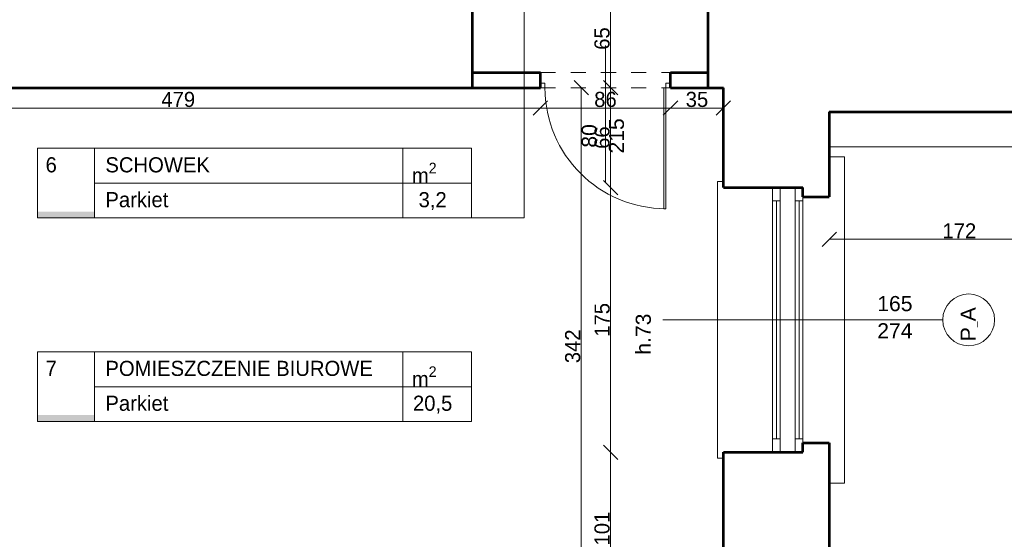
# Model space of a CAD drawing. Header units: inches. Extents: x -21887 to 84279, y -131485 to 67836.
# Tile 33 of 256: x 5677 to 12188, y -29935 to -26500. Entities that reach past the tile are written whole.
import ezdxf

# ---------------------------------------------------------------- set-up
doc = ezdxf.new("R2010")
doc.units = ezdxf.units.IN
doc.header["$MEASUREMENT"] = 0
doc.linetypes.add('Dashed copy', pattern=[200, 100, -100])
doc.layers.get('0').update_dxf_attribs({"lineweight": 13})
doc.layers.get('Defpoints').update_dxf_attribs({"lineweight": 13})
for name, color, linetype, lineweight in [('AI_MURY', 7, 'Continuous', 53), ('Dimensioning', 7, 'Continuous', 13), ('DRZWI', 7, 'Continuous', 13), ('dzialowki', 7, 'Continuous', 53), ('OPISY TABELKI', 7, 'Continuous', 13), ('PODCIAGI', 7, 'Continuous', 13)]:
    doc.layers.add(name, color=color, linetype=linetype, lineweight=lineweight)
doc.styles.add('GENERATED_STYLE_7', font='txt')
doc.styles.add('GENERATED_STYLE_8', font='txt')
doc.styles.add('GENERATED_STYLE_9', font='txt')
doc.styles.add('Style-Courier New', font='txt')
doc.dimstyles.new('Dimstyle_4', dxfattribs={"dimtxt": 100, "dimasz": 95, "dimexe": 0, "dimexo": 0, "dimgap": 0.09, "dimtad": 1, "dimdec": 0, "dimlfac": 0.1, "dimzin": 0, "dimdsep": 46, "dimlunit": 5, "dimtxsty": 'GENERATED_STYLE_7', "dimblk": 'ARROWHEAD_6', "dimcen": 0.09, "dimclrd": 161, "dimclre": 161, "dimclrt": 7, "dimadec": 0, "dimazin": 0, "dimtfac": 1, "dimtdec": 0, "dimtmove": 0, "dimatfit": 3, "dimfxl": 0, "dimtolj": 1, "dimtzin": 0, "dimarcsym": 0})
doc.dimstyles.new('Dimstyle_5', dxfattribs={"dimtxt": 100, "dimasz": 95, "dimexe": 0.18, "dimexo": 0, "dimgap": 0.09, "dimtad": 1, "dimtih": 1, "dimtoh": 1, "dimdec": 0, "dimlfac": 0.1, "dimzin": 0, "dimdsep": 46, "dimlunit": 5, "dimtxsty": 'GENERATED_STYLE_7', "dimblk": 'ARROWHEAD_6', "dimcen": 0.09, "dimclrd": 161, "dimclre": 161, "dimclrt": 7, "dimadec": 0, "dimazin": 0, "dimtfac": 1, "dimtdec": 0, "dimtmove": 0, "dimatfit": 3, "dimfxl": 0, "dimtolj": 1, "dimtzin": 0, "dimarcsym": 0})
doc.dimstyles.new('Dimstyle_6', dxfattribs={"dimtxt": 100, "dimasz": 95, "dimexe": 0.18, "dimexo": 0, "dimgap": 0.09, "dimtad": 1, "dimdec": 0, "dimlfac": 0.1, "dimzin": 0, "dimdsep": 46, "dimlunit": 5, "dimtxsty": 'GENERATED_STYLE_7', "dimblk": 'ARROWHEAD_6', "dimcen": 0.09, "dimclrd": 161, "dimclre": 161, "dimclrt": 7, "dimadec": 0, "dimazin": 0, "dimtfac": 1, "dimtdec": 0, "dimtmove": 2, "dimatfit": 3, "dimfxl": 0, "dimtolj": 1, "dimtzin": 0, "dimarcsym": 0})
doc.dimstyles.new('Dimstyle_7', dxfattribs={"dimtxt": 100, "dimasz": 95, "dimexe": 0.18, "dimexo": 0, "dimgap": 0.09, "dimtad": 1, "dimtih": 1, "dimtoh": 1, "dimdec": 0, "dimlfac": 0.1, "dimzin": 0, "dimdsep": 46, "dimlunit": 5, "dimtxsty": 'GENERATED_STYLE_7', "dimblk": 'ARROWHEAD_6', "dimcen": 0.09, "dimclrd": 161, "dimclre": 161, "dimclrt": 7, "dimadec": 0, "dimazin": 0, "dimtfac": 1, "dimtdec": 0, "dimtmove": 2, "dimatfit": 3, "dimfxl": 0, "dimtolj": 1, "dimtzin": 0, "dimarcsym": 0})

# ---------------------------------------------------------------- blocks, each defined once
blk = doc.blocks.new('ARROWHEAD_6')
at = {"color": 0, "linetype": 'Continuous'}
for p, q in [((0, 0), (-1, 0)), ((-0.5, -0.5), (0.5, 0.5))]:
    blk.add_line(p, q, dxfattribs=at)
blk = doc.blocks.new('*U182')
at = {"layer": 'Defpoints', "color": 0, "linetype": 'Continuous'}
for p in [(-270, -28359.3), (57180.5, -28359.3), (57180.5, -32109.3)]:
    blk.add_point(p, dxfattribs=at)
at = {"layer": 'Dimensioning', "color": 161, "linetype": 'Continuous', "lineweight": -2}
for p, q in [((-269.9, -28359.3), (-270, -28359.3)), ((-270, -32014.3), (-270, -28454.3)), ((-269.9, -32109.3), (-270, -32109.3))]:
    blk.add_line(p, q, dxfattribs=at)
at = {"layer": 'Dimensioning', "color": 161, "linetype": 'Continuous', "lineweight": -2, "xscale": 95, "yscale": 95, "zscale": 95}
for p, rotation in [((-270, -28359.3), 90), ((-270, -32109.3), 270)]:
    blk.add_blockref('ARROWHEAD_6', p, dxfattribs=dict(at, rotation=rotation))
at = {"layer": 'Dimensioning', "color": 7, "linetype": 'Continuous', "insert": (-326.3, -30234.3), "char_height": 100, "attachment_point": 5, "rotation": 90, "style": 'GENERATED_STYLE_7'}
blk.add_mtext('375', dxfattribs=at)
blk = doc.blocks.new('*D1912')
at = {"layer": 'Defpoints'}
for p in [(-270, -28359.3), (57180.5, -28359.3), (-270, -30234.3), (57180.5, -32109.3)]:
    blk.add_point(p, dxfattribs=at)
at = {"layer": 'Dimensioning', "color": 161, "linetype": 'Continuous'}
blk.add_blockref('*U182', (0, 0), dxfattribs=at)
blk = doc.blocks.new('*U183')
at = {"layer": 'Defpoints', "color": 0, "linetype": 'Continuous'}
for p in [(-270, -24609.3), (56990.5, -24609.3), (57180.5, -28359.3)]:
    blk.add_point(p, dxfattribs=at)
at = {"layer": 'Dimensioning', "color": 161, "linetype": 'Continuous', "lineweight": -2}
for p, q in [((-269.9, -24609.3), (-270, -24609.3)), ((-270, -28264.3), (-270, -24704.3)), ((-269.9, -28359.3), (-270, -28359.3))]:
    blk.add_line(p, q, dxfattribs=at)
at = {"layer": 'Dimensioning', "color": 161, "linetype": 'Continuous', "lineweight": -2, "xscale": 95, "yscale": 95, "zscale": 95}
for p, rotation in [((-270, -24609.3), 90), ((-270, -28359.3), 270)]:
    blk.add_blockref('ARROWHEAD_6', p, dxfattribs=dict(at, rotation=rotation))
at = {"layer": 'Dimensioning', "color": 7, "linetype": 'Continuous', "insert": (-326.3, -26484.3), "char_height": 100, "attachment_point": 5, "rotation": 90, "style": 'GENERATED_STYLE_7'}
blk.add_mtext('375', dxfattribs=at)
blk = doc.blocks.new('*D1913')
at = {"layer": 'Defpoints'}
for p in [(-270, -24609.3), (56990.5, -24609.3), (-270, -26484.3), (57180.5, -28359.3)]:
    blk.add_point(p, dxfattribs=at)
at = {"layer": 'Dimensioning', "color": 161, "linetype": 'Continuous'}
blk.add_blockref('*U183', (0, 0), dxfattribs=at)
blk = doc.blocks.new('*U212')
at = {"layer": 'Defpoints', "color": 0, "linetype": 'Continuous'}
for p in [(9390.4, -26949.3), (9390.4, -26949.3), (9390.4, -30369.3)]:
    blk.add_point(p, dxfattribs=at)
at = {"layer": 'Dimensioning', "color": 161, "linetype": 'Continuous', "lineweight": -2}
blk.add_line((9390.4, -30274.3), (9390.4, -27044.3), dxfattribs=at)
at = {"layer": 'Dimensioning', "color": 161, "linetype": 'Continuous', "lineweight": -2, "xscale": 95, "yscale": 95, "zscale": 95}
for p, rotation in [((9390.4, -26949.3), 90), ((9390.4, -30369.3), 270)]:
    blk.add_blockref('ARROWHEAD_6', p, dxfattribs=dict(at, rotation=rotation))
at = {"layer": 'Dimensioning', "color": 7, "linetype": 'Continuous', "insert": (9334.1, -28659.3), "char_height": 100, "attachment_point": 5, "rotation": 90, "style": 'GENERATED_STYLE_7'}
blk.add_mtext('342', dxfattribs=at)
blk = doc.blocks.new('*D1953')
at = {"layer": 'Defpoints'}
for p in [(9390.4, -26949.3), (9390.4, -26949.3), (9390.4, -28659.3), (9390.4, -30369.3)]:
    blk.add_point(p, dxfattribs=at)
at = {"layer": 'Dimensioning', "color": 161, "linetype": 'Continuous'}
blk.add_blockref('*U212', (0, 0), dxfattribs=at)
blk = doc.blocks.new('*U301')
at = {"layer": 'Defpoints', "color": 0, "linetype": 'Continuous'}
for p in [(9584.5, -29359.3), (10443.6, -29359.3), (9584.5, -30369.3)]:
    blk.add_point(p, dxfattribs=at)
at = {"layer": 'Dimensioning', "color": 161, "linetype": 'Continuous', "lineweight": -2}
for p, q in [((9584.7, -29359.3), (9584.5, -29359.3)), ((9584.5, -30274.3), (9584.5, -29454.3))]:
    blk.add_line(p, q, dxfattribs=at)
at = {"layer": 'Dimensioning', "color": 161, "linetype": 'Continuous', "lineweight": -2, "xscale": 95, "yscale": 95, "zscale": 95}
for p, rotation in [((9584.5, -29359.3), 90), ((9584.5, -30369.3), 270)]:
    blk.add_blockref('ARROWHEAD_6', p, dxfattribs=dict(at, rotation=rotation))
at = {"layer": 'Dimensioning', "color": 7, "linetype": 'Continuous', "insert": (9528.2, -29864.3), "char_height": 100, "attachment_point": 5, "rotation": 90, "style": 'GENERATED_STYLE_7'}
blk.add_mtext('101', dxfattribs=at)
blk = doc.blocks.new('*D2175')
at = {"layer": 'Defpoints'}
for p in [(9584.5, -29359.3), (10443.6, -29359.3), (9584.5, -29864.3), (9584.5, -30369.3)]:
    blk.add_point(p, dxfattribs=at)
at = {"layer": 'Dimensioning', "color": 161, "linetype": 'Continuous'}
blk.add_blockref('*U301', (0, 0), dxfattribs=at)
blk = doc.blocks.new('*U302')
at = {"layer": 'Defpoints', "color": 0, "linetype": 'Continuous'}
for p in [(9584.5, -27609.3), (10453.7, -27609.3), (10443.6, -29359.3)]:
    blk.add_point(p, dxfattribs=at)
at = {"layer": 'Dimensioning', "color": 161, "linetype": 'Continuous', "lineweight": -2}
for p, q in [((9584.7, -27609.3), (9584.5, -27609.3)), ((9584.5, -29264.3), (9584.5, -27704.3)), ((9584.7, -29359.3), (9584.5, -29359.3))]:
    blk.add_line(p, q, dxfattribs=at)
at = {"layer": 'Dimensioning', "color": 161, "linetype": 'Continuous', "lineweight": -2, "xscale": 95, "yscale": 95, "zscale": 95}
for p, rotation in [((9584.5, -27609.3), 90), ((9584.5, -29359.3), 270)]:
    blk.add_blockref('ARROWHEAD_6', p, dxfattribs=dict(at, rotation=rotation))
at = {"layer": 'Dimensioning', "color": 7, "linetype": 'Continuous', "insert": (9528.8, -28484.3), "char_height": 100, "attachment_point": 5, "rotation": 90, "style": 'GENERATED_STYLE_7'}
blk.add_mtext('175', dxfattribs=at)
blk = doc.blocks.new('*D2176')
at = {"layer": 'Defpoints'}
for p in [(9584.5, -27609.3), (10453.7, -27609.3), (9584.5, -28484.3), (10443.6, -29359.3)]:
    blk.add_point(p, dxfattribs=at)
at = {"layer": 'Dimensioning', "color": 161, "linetype": 'Continuous'}
blk.add_blockref('*U302', (0, 0), dxfattribs=at)
blk = doc.blocks.new('*U977')
at = {"layer": 'Defpoints', "color": 0, "linetype": 'Continuous'}
for p in [(9584.5, -26949.3), (10330.5, -26949.3), (10453.7, -27609.3)]:
    blk.add_point(p, dxfattribs=at)
at = {"layer": 'Dimensioning', "color": 161, "linetype": 'Continuous', "lineweight": -2}
for p, q in [((9584.7, -26949.3), (9584.3, -26949.3)), ((9584.5, -27514.3), (9584.5, -27044.3)), ((9584.7, -27609.3), (9584.3, -27609.3))]:
    blk.add_line(p, q, dxfattribs=at)
at = {"layer": 'Dimensioning', "color": 161, "linetype": 'Continuous', "lineweight": -2, "xscale": 95, "yscale": 95, "zscale": 95}
for p, rotation in [((9584.5, -26949.3), 90), ((9584.5, -27609.3), 270)]:
    blk.add_blockref('ARROWHEAD_6', p, dxfattribs=dict(at, rotation=rotation))
at = {"layer": 'Dimensioning', "color": 7, "linetype": 'Continuous', "insert": (9528.2, -27279.3), "char_height": 100, "attachment_point": 5, "rotation": 90, "style": 'GENERATED_STYLE_7'}
blk.add_mtext('66', dxfattribs=at)
blk = doc.blocks.new('*D2177')
at = {"layer": 'Defpoints'}
for p in [(9584.5, -26949.3), (10330.5, -26949.3), (9528.2, -27353.3), (10453.7, -27609.3)]:
    blk.add_point(p, dxfattribs=at)
at = {"layer": 'Dimensioning', "color": 161, "linetype": 'Continuous'}
blk.add_blockref('*U977', (0, 0), dxfattribs=at)
blk = doc.blocks.new('*U303')
at = {"layer": 'Defpoints', "color": 0, "linetype": 'Continuous'}
for p in [(9390.4, -26299.3), (9584.5, -26299.3), (10330.5, -26949.3)]:
    blk.add_point(p, dxfattribs=at)
at = {"layer": 'Dimensioning', "color": 161, "linetype": 'Continuous', "lineweight": -2}
for p, q in [((9584.3, -26299.3), (9584.5, -26299.3)), ((9584.5, -26854.3), (9584.5, -26394.3)), ((9584.7, -26949.3), (9584.5, -26949.3))]:
    blk.add_line(p, q, dxfattribs=at)
at = {"layer": 'Dimensioning', "color": 161, "linetype": 'Continuous', "lineweight": -2, "xscale": 95, "yscale": 95, "zscale": 95}
for p, rotation in [((9584.5, -26299.3), 90), ((9584.5, -26949.3), 270)]:
    blk.add_blockref('ARROWHEAD_6', p, dxfattribs=dict(at, rotation=rotation))
at = {"layer": 'Dimensioning', "color": 7, "linetype": 'Continuous', "insert": (9528.2, -26624.3), "char_height": 100, "attachment_point": 5, "rotation": 90, "style": 'GENERATED_STYLE_7'}
blk.add_mtext('65', dxfattribs=at)
blk = doc.blocks.new('*D2178')
at = {"layer": 'Defpoints'}
for p in [(9390.4, -26299.3), (9584.5, -26299.3), (9584.5, -26624.3), (10330.5, -26949.3)]:
    blk.add_point(p, dxfattribs=at)
at = {"layer": 'Dimensioning', "color": 161, "linetype": 'Continuous'}
blk.add_blockref('*U303', (0, 0), dxfattribs=at)
blk = doc.blocks.new('*U375')
at = {"layer": 'Defpoints', "color": 0, "linetype": 'Continuous'}
for p in [(-3768.9, -27324.3), (62095.5, -27324.3), (62070.5, -30824.3)]:
    blk.add_point(p, dxfattribs=at)
at = {"layer": 'Dimensioning', "color": 161, "linetype": 'Continuous', "lineweight": -2}
for p, q in [((-3768.7, -27324.3), (-3768.9, -27324.3)), ((-3768.9, -30729.3), (-3768.9, -27419.3)), ((-3768.7, -30824.3), (-3768.9, -30824.3))]:
    blk.add_line(p, q, dxfattribs=at)
at = {"layer": 'Dimensioning', "color": 161, "linetype": 'Continuous', "lineweight": -2, "xscale": 95, "yscale": 95, "zscale": 95}
for p, rotation in [((-3768.9, -27324.3), 90), ((-3768.9, -30824.3), 270)]:
    blk.add_blockref('ARROWHEAD_6', p, dxfattribs=dict(at, rotation=rotation))
at = {"layer": 'Dimensioning', "color": 7, "linetype": 'Continuous', "insert": (-3825.2, -29074.3), "char_height": 100, "attachment_point": 5, "rotation": 90, "style": 'GENERATED_STYLE_7'}
blk.add_mtext('350', dxfattribs=at)
blk = doc.blocks.new('*D2395')
at = {"layer": 'Defpoints'}
for p in [(-3768.9, -27324.3), (62095.5, -27324.3), (-3768.9, -29074.3), (62070.5, -30824.3)]:
    blk.add_point(p, dxfattribs=at)
at = {"layer": 'Dimensioning', "color": 161, "linetype": 'Continuous'}
blk.add_blockref('*U375', (0, 0), dxfattribs=at)
blk = doc.blocks.new('*U376')
at = {"layer": 'Defpoints', "color": 0, "linetype": 'Continuous'}
for p in [(-3768.9, -23758.2), (61880.5, -23758.2), (62095.5, -27324.3)]:
    blk.add_point(p, dxfattribs=at)
at = {"layer": 'Dimensioning', "color": 161, "linetype": 'Continuous', "lineweight": -2}
for p, q in [((-3768.7, -23758.2), (-3768.9, -23758.2)), ((-3768.9, -27229.3), (-3768.9, -23853.2)), ((-3768.7, -27324.3), (-3768.9, -27324.3))]:
    blk.add_line(p, q, dxfattribs=at)
at = {"layer": 'Dimensioning', "color": 161, "linetype": 'Continuous', "lineweight": -2, "xscale": 95, "yscale": 95, "zscale": 95}
for p, rotation in [((-3768.9, -23758.2), 90), ((-3768.9, -27324.3), 270)]:
    blk.add_blockref('ARROWHEAD_6', p, dxfattribs=dict(at, rotation=rotation))
at = {"layer": 'Dimensioning', "color": 7, "linetype": 'Continuous', "insert": (-3825.2, -25541.2), "char_height": 100, "attachment_point": 5, "rotation": 90, "style": 'GENERATED_STYLE_7'}
blk.add_mtext('357', dxfattribs=at)
blk = doc.blocks.new('*U1772')
at = {"layer": 'Defpoints'}
for p in [(-2777.6, -24404.3), (62871.9, -24404.3), (-2777.6, -25541.2), (63086.9, -27970.5)]:
    blk.add_point(p, dxfattribs=at)
at = {"layer": 'Dimensioning', "color": 161, "linetype": 'Continuous'}
blk.add_blockref('*U376', (991.3, -646.2), dxfattribs=at)
blk = doc.blocks.new('*D2396')
at = {"layer": 'Defpoints'}
for p in [(-2777.6, 0), (-2777.6, -24404.3), (62871.9, -24404.3), (63086.9, -27970.5)]:
    blk.add_point(p, dxfattribs=at)
at = {"layer": 'Dimensioning', "color": 161, "linetype": 'Continuous'}
blk.add_blockref('*U1772', (0, 0), dxfattribs=at)
blk = doc.blocks.new('*U1315')
at = {"layer": 'Defpoints', "color": 0, "linetype": 'Continuous'}
for p in [(12750.5, -26748.1), (11030.5, -27219.8), (12750.5, -27951.3)]:
    blk.add_point(p, dxfattribs=at)
at = {"layer": 'Dimensioning', "color": 161, "linetype": 'Continuous', "lineweight": -2}
for p, q in [((11030.5, -27951.1), (11030.5, -27951.4)), ((11125.5, -27951.3), (12655.5, -27951.3)), ((12750.5, -27951.1), (12750.5, -27951.4))]:
    blk.add_line(p, q, dxfattribs=at)
at = {"layer": 'Dimensioning', "color": 161, "linetype": 'Continuous', "lineweight": -2, "xscale": 95, "yscale": 95, "zscale": 95, "rotation": 180}
blk.add_blockref('ARROWHEAD_6', (11030.5, -27951.3), dxfattribs=at)
at = {"layer": 'Dimensioning', "color": 161, "linetype": 'Continuous', "lineweight": -2, "xscale": 95, "yscale": 95, "zscale": 95}
blk.add_blockref('ARROWHEAD_6', (12750.5, -27951.3), dxfattribs=at)
at = {"layer": 'Dimensioning', "color": 7, "linetype": 'Continuous', "insert": (11890.5, -27896.2), "char_height": 100, "attachment_point": 5, "style": 'GENERATED_STYLE_7'}
blk.add_mtext('172', dxfattribs=at)
blk = doc.blocks.new('*D2477')
at = {"layer": 'Defpoints'}
for p in [(12750.5, -26748.1), (11030.5, -27219.8), (11890.5, -27951.3), (12750.5, -27951.3)]:
    blk.add_point(p, dxfattribs=at)
at = {"layer": 'Dimensioning', "color": 161, "linetype": 'Continuous'}
blk.add_blockref('*U1315', (0, 0), dxfattribs=at)
blk = doc.blocks.new('*U1373')
at = {"layer": 'Defpoints', "color": 0, "linetype": 'Continuous'}
for p in [(9120.5, -26849.3), (4330.5, -27083.7), (9120.5, -27083.7)]:
    blk.add_point(p, dxfattribs=at)
at = {"layer": 'Dimensioning', "color": 161, "linetype": 'Continuous', "lineweight": -2}
for p, q in [((4330.5, -27083.7), (4330.5, -27083.5)), ((4425.5, -27083.7), (9025.5, -27083.7)), ((9120.5, -27083.5), (9120.5, -27083.8))]:
    blk.add_line(p, q, dxfattribs=at)
at = {"layer": 'Dimensioning', "color": 161, "linetype": 'Continuous', "lineweight": -2, "xscale": 95, "yscale": 95, "zscale": 95, "rotation": 180}
blk.add_blockref('ARROWHEAD_6', (4330.5, -27083.7), dxfattribs=at)
at = {"layer": 'Dimensioning', "color": 161, "linetype": 'Continuous', "lineweight": -2, "xscale": 95, "yscale": 95, "zscale": 95}
blk.add_blockref('ARROWHEAD_6', (9120.5, -27083.7), dxfattribs=at)
at = {"layer": 'Dimensioning', "color": 7, "linetype": 'Continuous', "insert": (6725.5, -27027.4), "char_height": 100, "attachment_point": 5, "style": 'GENERATED_STYLE_7'}
blk.add_mtext('479', dxfattribs=at)
blk = doc.blocks.new('*D2580')
at = {"layer": 'Defpoints'}
for p in [(9120.5, -26849.3), (4330.5, -27083.7), (6725.5, -27083.7), (9120.5, -27083.7)]:
    blk.add_point(p, dxfattribs=at)
at = {"layer": 'Dimensioning', "color": 161, "linetype": 'Continuous'}
blk.add_blockref('*U1373', (0, 0), dxfattribs=at)
blk = doc.blocks.new('*U973')
at = {"layer": 'Defpoints', "color": 0, "linetype": 'Continuous'}
for p in [(9120.5, -26849.3), (9980.5, -26849.3), (9980.5, -27083.7)]:
    blk.add_point(p, dxfattribs=at)
at = {"layer": 'Dimensioning', "color": 161, "linetype": 'Continuous', "lineweight": -2}
for p, q in [((9120.5, -27083.5), (9120.5, -27083.8)), ((9215.5, -27083.7), (9885.5, -27083.7)), ((9980.5, -27083.5), (9980.5, -27083.8))]:
    blk.add_line(p, q, dxfattribs=at)
at = {"layer": 'Dimensioning', "color": 161, "linetype": 'Continuous', "lineweight": -2, "xscale": 95, "yscale": 95, "zscale": 95, "rotation": 180}
blk.add_blockref('ARROWHEAD_6', (9120.5, -27083.7), dxfattribs=at)
at = {"layer": 'Dimensioning', "color": 161, "linetype": 'Continuous', "lineweight": -2, "xscale": 95, "yscale": 95, "zscale": 95}
blk.add_blockref('ARROWHEAD_6', (9980.5, -27083.7), dxfattribs=at)
at = {"layer": 'Dimensioning', "color": 7, "linetype": 'Continuous', "insert": (9550.5, -27027.4), "char_height": 100, "attachment_point": 5, "style": 'GENERATED_STYLE_7'}
blk.add_mtext('86', dxfattribs=at)
blk = doc.blocks.new('*D2581')
at = {"layer": 'Defpoints'}
for p in [(9120.5, -26849.3), (9980.5, -26849.3), (9472.8, -27027.4), (9980.5, -27083.7)]:
    blk.add_point(p, dxfattribs=at)
at = {"layer": 'Dimensioning', "color": 161, "linetype": 'Continuous'}
blk.add_blockref('*U973', (0, 0), dxfattribs=at)
blk = doc.blocks.new('*U1374')
at = {"layer": 'Defpoints', "color": 0, "linetype": 'Continuous'}
for p in [(9980.5, -26849.3), (10330.5, -26949.3), (10330.5, -27083.7)]:
    blk.add_point(p, dxfattribs=at)
at = {"layer": 'Dimensioning', "color": 161, "linetype": 'Continuous', "lineweight": -2}
for p, q in [((9980.5, -27083.5), (9980.5, -27083.8)), ((10075.5, -27083.7), (10235.5, -27083.7)), ((10330.5, -27083.5), (10330.5, -27083.8))]:
    blk.add_line(p, q, dxfattribs=at)
at = {"layer": 'Dimensioning', "color": 161, "linetype": 'Continuous', "lineweight": -2, "xscale": 95, "yscale": 95, "zscale": 95, "rotation": 180}
blk.add_blockref('ARROWHEAD_6', (9980.5, -27083.7), dxfattribs=at)
at = {"layer": 'Dimensioning', "color": 161, "linetype": 'Continuous', "lineweight": -2, "xscale": 95, "yscale": 95, "zscale": 95}
blk.add_blockref('ARROWHEAD_6', (10330.5, -27083.7), dxfattribs=at)
at = {"layer": 'Dimensioning', "color": 7, "linetype": 'Continuous', "insert": (10155.5, -27027.4), "char_height": 100, "attachment_point": 5, "style": 'GENERATED_STYLE_7'}
blk.add_mtext('35', dxfattribs=at)
blk = doc.blocks.new('*D2582')
at = {"layer": 'Defpoints'}
for p in [(9980.5, -26849.3), (10330.5, -26949.3), (10155.5, -27083.7), (10330.5, -27083.7)]:
    blk.add_point(p, dxfattribs=at)
at = {"layer": 'Dimensioning', "color": 161, "linetype": 'Continuous'}
blk.add_blockref('*U1374', (0, 0), dxfattribs=at)
blk = doc.blocks.new('*U1756')
at = {"layer": 'Defpoints', "color": 0, "linetype": 'Continuous'}
for p in [(14175.5, -25769.3), (11180.5, -43809.3), (14175.5, -47318.2)]:
    blk.add_point(p, dxfattribs=at)
at = {"layer": 'Dimensioning', "color": 161, "linetype": 'Continuous', "lineweight": -2}
for p, q in [((11180.5, -47318.1), (11180.5, -47318.4)), ((11275.5, -47318.2), (14080.5, -47318.2)), ((14175.5, -47318.1), (14175.5, -47318.4))]:
    blk.add_line(p, q, dxfattribs=at)
at = {"layer": 'Dimensioning', "color": 161, "linetype": 'Continuous', "lineweight": -2, "xscale": 95, "yscale": 95, "zscale": 95, "rotation": 180}
blk.add_blockref('ARROWHEAD_6', (11180.5, -47318.2), dxfattribs=at)
at = {"layer": 'Dimensioning', "color": 161, "linetype": 'Continuous', "lineweight": -2, "xscale": 95, "yscale": 95, "zscale": 95}
blk.add_blockref('ARROWHEAD_6', (14175.5, -47318.2), dxfattribs=at)
at = {"layer": 'Dimensioning', "color": 7, "linetype": 'Continuous', "insert": (12678, -47261.9), "char_height": 100, "attachment_point": 5, "style": 'GENERATED_STYLE_7'}
blk.add_mtext('299', dxfattribs=at)
blk = doc.blocks.new('*D3465')
at = {"layer": 'Defpoints'}
for p in [(14175.5, -25769.3), (11180.5, -43809.3), (12678, -47318.2), (14175.5, -47318.2)]:
    blk.add_point(p, dxfattribs=at)
at = {"layer": 'Dimensioning', "color": 161, "linetype": 'Continuous'}
blk.add_blockref('*U1756', (0, 0), dxfattribs=at)

msp = doc.modelspace()

# ---------------------------------------------------------------- hatches: boundary and pattern name
at = {"layer": 'OPISY TABELKI', "extrusion": (0, 0, -1)}
for points in [[(-6172.1, -27810.5), (-6172.1, -27768.3), (-5795.6, -27768.3), (-5795.6, -27810.5)], [(-6172.1, -29156.4), (-6172.1, -29114.2), (-5795.6, -29114.2), (-5795.6, -29156.4)]]:
    msp.add_hatch(color=7, dxfattribs=at).paths.add_polyline_path(points, flags=16)

# ---------------------------------------------------------------- linework, layer by layer
at = {"layer": 'AI_MURY', "color": 7, "linetype": 'Continuous'}
for p, q in [((8670.5, -26949.3), (8670.5, -26299.3)), ((10230.5, -26949.3), (10230.5, -26299.3)), ((4330.5, -26949.3), (8670.5, -26949.3)), ((10230.5, -26949.3), (10330.5, -26949.3)), ((10330.5, -27609.3), (10330.5, -26949.3)), ((11030.5, -27109.3), (12470.5, -27109.3)), ((11030.5, -27109.3), (11030.5, -27671.8)), ((10330.5, -27609.3), (10855.5, -27609.3)), ((10855.5, -27671.8), (10855.5, -27609.3)), ((10855.5, -27671.8), (11030.5, -27671.8)), ((10855.5, -29359.3), (10855.5, -29296.8)), ((10855.5, -29296.8), (11030.5, -29296.8)), ((11030.5, -29296.8), (11030.5, -30971.8)), ((10330.5, -29359.3), (10855.5, -29359.3)), ((10330.5, -30909.3), (10330.5, -29359.3))]:
    msp.add_line(p, q, dxfattribs=at)
at = {"layer": 'DRZWI', "color": 251, "linetype": 'Continuous'}
for p, q in [((11130.5, -27405.4), (11030.5, -27405.4)), ((11130.5, -29563.2), (11130.5, -27405.4)), ((10290.5, -29399.3), (10290.5, -27569.3)), ((10330.5, -27569.3), (10290.5, -27569.3)), ((10330.5, -29399.3), (10290.5, -29399.3)), ((11130.5, -29563.2), (11030.5, -29563.2))]:
    msp.add_line(p, q, dxfattribs=at)
at = {"layer": 'DRZWI', "color": 220, "linetype": 'Continuous'}
for p, q in [((10655.5, -27696.8), (10655.5, -27609.3)), ((10705.5, -27696.8), (10705.5, -27609.3)), ((10805.5, -27696.8), (10805.5, -27609.3)), ((10655.5, -27696.8), (10705.5, -27696.8)), ((10655.5, -29271.8), (10655.5, -27696.8)), ((10680.5, -29271.8), (10680.5, -27696.8)), ((10705.5, -29271.8), (10705.5, -27696.8)), ((10805.5, -27696.8), (10855.5, -27696.8)), ((10805.5, -29271.8), (10805.5, -27696.8)), ((10830.5, -29271.8), (10830.5, -27696.8)), ((10855.5, -27696.8), (10855.5, -27671.8)), ((10855.5, -29271.8), (10855.5, -27696.8)), ((11780.9, -28484.3), (9930.1, -28484.3)), ((10655.5, -29271.8), (10655.5, -29359.3)), ((10655.5, -29271.8), (10705.5, -29271.8)), ((10705.5, -29271.8), (10705.5, -29359.3)), ((10805.5, -29271.8), (10805.5, -29359.3)), ((10805.5, -29271.8), (10855.5, -29271.8)), ((10855.5, -29271.8), (10855.5, -29296.8))]:
    msp.add_line(p, q, dxfattribs=at)
msp.add_circle((11952.2, -28484.4), 171.3, dxfattribs=at)
at = {"layer": 'dzialowki', "color": 12, "linetype": 'Continuous'}
for p, q in [((8670.5, -26849.3), (9120.5, -26849.3)), ((9120.5, -26949.3), (9120.5, -26849.3)), ((9980.5, -26949.3), (9980.5, -26849.3)), ((9980.5, -26849.3), (10230.5, -26849.3)), ((8670.5, -26949.3), (9120.5, -26949.3)), ((9980.5, -26949.3), (10230.5, -26949.3))]:
    msp.add_line(p, q, dxfattribs=at)
at = {"layer": 'OPISY TABELKI', "color": 7, "linetype": 'Continuous'}
for p, q in [((9011.9, -25994.3), (9011.9, -27810.5)), ((5795.6, -27349.7), (5795.6, -27810.5)), ((5795.6, -27349.7), (8665.4, -27349.7)), ((6172.1, -27349.7), (6172.1, -27810.5)), ((8211.4, -27349.7), (8211.4, -27810.5)), ((8665.4, -27349.7), (8665.4, -27810.5)), ((6172.1, -27580.1), (8665.4, -27580.1)), ((5795.6, -27810.5), (9011.9, -27810.5)), ((5795.6, -28695.6), (5795.6, -29156.4)), ((5795.6, -28695.6), (8665.4, -28695.6)), ((6172.1, -28695.6), (6172.1, -29156.4)), ((8211.4, -28695.6), (8211.4, -29156.4)), ((8665.4, -28695.6), (8665.4, -29156.4)), ((6172.1, -28926), (8665.4, -28926)), ((5795.6, -29156.4), (8665.4, -29156.4))]:
    msp.add_line(p, q, dxfattribs=at)
at = {"layer": 'PODCIAGI', "color": 5, "linetype": 'Continuous'}
for p, q in [((9550.5, -27571), (9550.5, -26671)), ((9150.5, -26919.3), (9120.5, -26919.3)), ((9150.5, -26949.3), (9120.5, -26949.3)), ((9150.5, -26919.3), (9150.5, -26949.3)), ((9950.5, -26949.3), (9935.5, -26949.3)), ((9935.5, -26949.3), (9935.5, -27749.3)), ((9950.5, -26919.3), (9950.5, -26949.3)), ((9980.5, -26919.3), (9950.5, -26919.3)), ((9980.5, -26949.3), (9950.5, -26949.3)), ((9950.5, -26949.3), (9950.5, -27749.3)), ((9950.5, -27749.3), (9935.5, -27749.3))]:
    msp.add_line(p, q, dxfattribs=at)
at = {"layer": 'PODCIAGI', "color": 5, "linetype": 'Dashed copy'}
for p, q in [((9120.5, -26849.3), (9980.5, -26849.3)), ((9120.5, -26949.3), (9980.5, -26949.3))]:
    msp.add_line(p, q, dxfattribs=at)
at = {"layer": 'PODCIAGI', "color": 251, "linetype": 'Continuous'}
msp.add_line((11030.5, -27339.3), (12750.5, -27339.3), dxfattribs=at)
at = {"layer": 'PODCIAGI', "color": 7, "linetype": 'Continuous'}
msp.add_arc((9950.5, -26949.3), 800, 180, 270, dxfattribs=at)

# ---------------------------------------------------------------- texts
at = {"layer": 'DRZWI', "color": 220, "insert": (11347.8, -28326.7), "char_height": 100, "width": 355.178, "attachment_point": 1, "line_spacing_factor": 1.079079, "style": 'GENERATED_STYLE_7'}
msp.add_mtext('\\fArial|b0|i0|c238|p39;165\\P274', dxfattribs=at)
at = {"layer": 'DRZWI', "color": 220, "char_height": 100, "attachment_point": 1, "rotation": 90, "style": 'GENERATED_STYLE_7'}
for s, insert, width in [('\\fArial|b0|i0|c238|p39;h.73', (9750.5, -28714.7), 460.863), ('\\fArial|b0|i0|c238|p39;P\\H50.000000;_\\H100.000000;A', (11898.6, -28625.9), 460.117)]:
    msp.add_mtext(s, dxfattribs=dict(at, insert=insert, width=width))
at = {"layer": 'OPISY TABELKI', "color": 7, "char_height": 100, "attachment_point": 1}
for s, insert, width, style in [('6', (5848.3, -27409.2), 323.775, 'GENERATED_STYLE_8'), ('SCHOWEK       ', (6243.9, -27409.2), 2409.415, 'GENERATED_STYLE_9'), ('\\A1;m\\H70.000000;\\S2^  ;', (8270.2, -27445.8), 323.775, 'GENERATED_STYLE_9'), ('Parkiet        ', (6243.9, -27639.6), 2409.415, 'GENERATED_STYLE_9'), ('  3,2            ', (8240.4, -27639.6), 424.969, 'GENERATED_STYLE_9'), ('7', (5848.3, -28755.1), 323.775, 'GENERATED_STYLE_8'), ('POMIESZCZENIE BIUROWE       ', (6243.9, -28755.1), 2409.415, 'GENERATED_STYLE_9'), ('\\A1;m\\H70.000000;\\S2^  ;', (8270.2, -28791.7), 323.775, 'GENERATED_STYLE_9'), ('Parkiet        ', (6243.9, -28985.5), 2409.415, 'GENERATED_STYLE_9'), (' 20,5            ', (8240.4, -28985.5), 424.969, 'GENERATED_STYLE_9')]:
    msp.add_mtext(s, dxfattribs=dict(at, insert=insert, width=width, style=style))
at = {"layer": 'PODCIAGI', "color": 5, "insert": (9392.9, -27268), "char_height": 100, "width": 704.483, "attachment_point": 2, "rotation": 90, "line_spacing_factor": 1.079165, "style": 'GENERATED_STYLE_7'}
msp.add_mtext('\\fArial|b0|i0|c238|p39;80\\P215', dxfattribs=at)

# ---------------------------------------------------------------- dimensions: what is measured, and where the dimension line sits
at = {"layer": 'Dimensioning', "color": 161, "linetype": 'Continuous'}
for base, p1, p2, dimstyle, override, picture, middle in [((-2777.6, -24404.3), (63086.9, -27970.5), (62871.9, -24404.3), 'Dimstyle_4', {"dimtxsty": 'Style-Courier New', "dimclrd": 0, "dimclre": 161, "dimlwe": 0}, '*D2396', (-2777.6, 0)), ((-270, -24609.3), (57180.5, -28359.3), (56990.5, -24609.3), 'Dimstyle_4', {"dimtxsty": 'Style-Courier New', "dimclrd": 0, "dimclre": 161, "dimlwe": 0}, '*D1913', (-270, -26484.3)), ((9584.5, -26299.3), (10330.5, -26949.3), (9390.4, -26299.3), 'Dimstyle_4', {"dimtxsty": 'Style-Courier New', "dimclrd": 0, "dimclre": 161, "dimlwe": 0}, '*D2178', (9584.5, -26624.3)), ((9390.4, -26949.3), (9390.4, -30369.3), (9390.4, -26949.3), 'Dimstyle_4', {"dimtxsty": 'Style-Courier New', "dimclrd": 0, "dimclre": 161, "dimlwe": 0}, '*D1953', (9390.4, -28659.3)), ((9584.5, -26949.3), (10453.7, -27609.3), (10330.5, -26949.3), 'Dimstyle_6', {"dimtad": 0, "dimtxsty": 'Style-Courier New', "dimclrd": 0, "dimclre": 161, "dimlwe": 0}, '*D2177', (9528.2, -27353.3)), ((-3768.9, -27324.3), (62070.5, -30824.3), (62095.5, -27324.3), 'Dimstyle_4', {"dimtxsty": 'Style-Courier New', "dimclrd": 0, "dimclre": 161, "dimlwe": 0}, '*D2395', (-3768.9, -29074.3)), ((9584.5, -27609.3), (10443.6, -29359.3), (10453.7, -27609.3), 'Dimstyle_4', {"dimtxsty": 'Style-Courier New', "dimclrd": 0, "dimclre": 161, "dimlwe": 0}, '*D2176', (9584.5, -28484.3)), ((-270, -28359.3), (57180.5, -32109.3), (57180.5, -28359.3), 'Dimstyle_4', {"dimtxsty": 'Style-Courier New', "dimclrd": 0, "dimclre": 161, "dimlwe": 0}, '*D1912', (-270, -30234.3)), ((9584.5, -29359.3), (9584.5, -30369.3), (10443.6, -29359.3), 'Dimstyle_4', {"dimtxsty": 'Style-Courier New', "dimclrd": 0, "dimclre": 161, "dimlwe": 0}, '*D2175', (9584.5, -29864.3))]:
    dim = msp.add_linear_dim(base=base, p1=p1, p2=p2, angle=90, dimstyle=dimstyle, override=override, dxfattribs=at)
    dim.commit()
    dim.dimension.update_dxf_attribs({"geometry": picture, "text_midpoint": middle, "dimtype": 128})
for base, p1, p2, dimstyle, override, picture, middle in [((14175.5180538, -47318.2345535), (11180.5180538, -43809.2868952), (14175.5180538, -25769.2868952), 'Dimstyle_5', {"dimtxsty": 'Style-Courier New', "dimclrd": 0, "dimclre": 161, "dimlwe": 0}, '*D3465', (12678.0180538, -47318.2345535)), ((12750.5, -27951.3), (11030.5, -27219.8), (12750.5, -26748.1), 'Dimstyle_5', {"dimtxsty": 'Style-Courier New', "dimclrd": 0, "dimclre": 161, "dimlwe": 0}, '*D2477', (11890.5, -27951.3)), ((9120.5, -27083.7), (4330.5, -27083.7), (9120.5, -26849.3), 'Dimstyle_5', {"dimtxsty": 'Style-Courier New', "dimclrd": 0, "dimclre": 161, "dimlwe": 0}, '*D2580', (6725.5, -27083.7)), ((9980.5, -27083.7), (9120.5, -26849.3), (9980.5, -26849.3), 'Dimstyle_7', {"dimtad": 0, "dimtxsty": 'Style-Courier New', "dimclrd": 0, "dimclre": 161, "dimlwe": 0}, '*D2581', (9472.8, -27027.4)), ((10330.5, -27083.7), (9980.5, -26849.3), (10330.5, -26949.3), 'Dimstyle_5', {"dimtxsty": 'Style-Courier New', "dimclrd": 0, "dimclre": 161, "dimlwe": 0}, '*D2582', (10155.5, -27083.7))]:
    dim = msp.add_linear_dim(base=base, p1=p1, p2=p2, dimstyle=dimstyle, override=override, dxfattribs=at)
    dim.commit()
    dim.dimension.update_dxf_attribs({"geometry": picture, "text_midpoint": middle, "dimtype": 128})

doc.saveas('drawing.dxf')
